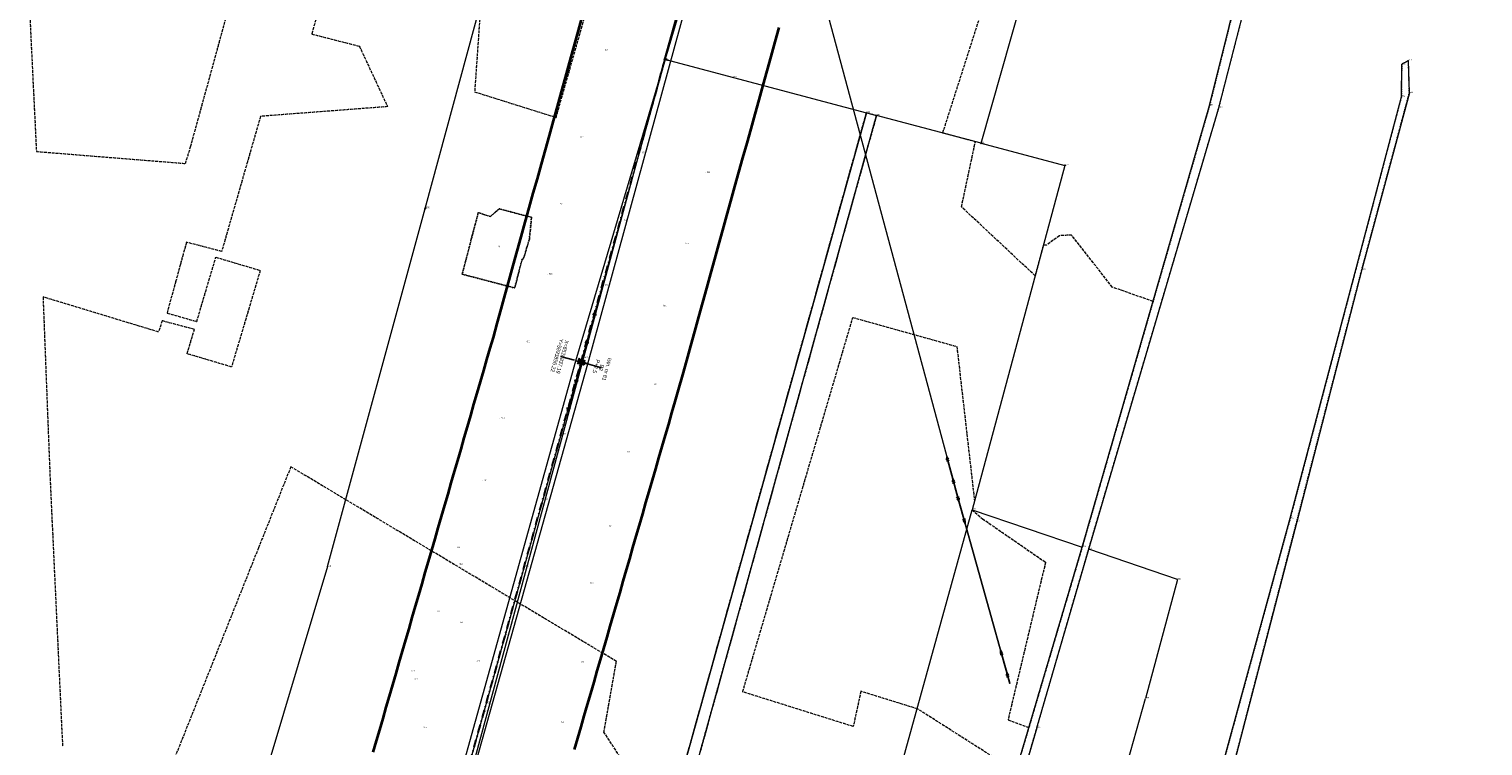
# Model space of a CAD drawing. Header units: metres. Extents: x 6524698 to 6533081, y 5883213 to 5896811.
# Tile 115 of 167: x 6526550 to 6527306, y 5893656 to 5894030. Entities that reach past the tile are written whole.
import ezdxf
from ezdxf.enums import TextEntityAlignment as Align

# ---------------------------------------------------------------- set-up
doc = ezdxf.new("R2010")
doc.units = ezdxf.units.M
doc.header["$MEASUREMENT"] = 0
for name, pattern in [('DASHDOT', [4, 2, -0.9, 0.2, -0.9]), ('mapa zasadnicza$0$219-500', [0]), ('mapa zasadnicza$0$egkk-500', [2, 1.5, -0.5]), ('mapa zasadnicza$0$egug-500', [1, 0.5, -0.5]), ('mapa zasadnicza$0$suep_sn_500', [0]), ('mapa zasadnicza$0$suep_wn_500', [0]), ('mapa zasadnicza$0$supp_500', [1, 0.5, -0.5])]:
    doc.linetypes.add(name, pattern=pattern)
doc.layers.get('0').update_dxf_attribs({"lineweight": 0})
doc.layers.add('@pomocnicza', color=3, linetype='Continuous', plot=False)
for name, color, linetype, lineweight in [('@Proj. słupy - blok', 1, 'Continuous', 15), ('@Proj. słupy - XY', 1, 'Continuous', 0), ('_trasa_kat_zalomu', 7, 'Continuous', 18), ('_trasa_os', 1, 'DASHDOT', 30), ('Sections span lengths and Marker Balls Plan', 7, 'Continuous', 0)]:
    doc.layers.add(name, color=color, linetype=linetype, lineweight=lineweight)
for name, color, linetype in [('@Proj. słupy - seria', 1, 'Continuous'), ('@Proj. słupy - wys.', 1, 'Continuous'), ('mapa zasadnicza$0$000 Inne (niezydentyfikowane)', 7, 'Continuous'), ('mapa zasadnicza$0$202-punkt graniczny', 7, 'Continuous'), ('mapa zasadnicza$0$202-punkt graniczny-Atr103', 7, 'Continuous'), ('mapa zasadnicza$0$203-punkt graniczny', 7, 'Continuous'), ('mapa zasadnicza$0$203-punkt graniczny-Atr104', 7, 'Continuous'), ('mapa zasadnicza$0$210-oznaczenie konturu użytku gruntowego', 7, 'Continuous'), ('mapa zasadnicza$0$217-kontur klasyfikacyjny', 7, 'Continuous'), ('mapa zasadnicza$0$218-kontur użytku gruntowego', 7, 'Continuous'), ('mapa zasadnicza$0$219-działka ewidencyjna', 7, 'Continuous'), ('mapa zasadnicza$0$pikieta naturalna', 7, 'Continuous'), ('mapa zasadnicza$0$pikieta naturalna-Atr2', 7, 'Continuous'), ('mapa zasadnicza$0$przewód elektroenergetyczny wysokiego napięcia', 7, 'Continuous'), ('mapa zasadnicza$0$przewód elektroenergetyczny średniego napięcia', 7, 'Continuous'), ('mapa zasadnicza$0$słup przewodów napowietrznych', 7, 'Continuous')]:
    doc.layers.add(name, color=color, linetype=linetype)
doc.styles.add('mapa zasadnicza$0$STANDARD', font='Working1250', dxfattribs={"width": 0.75})
doc.styles.add('Opis', font='ARIALN.TTF')
doc.styles.add('Opis_slupy', font='ARIALN.TTF')
doc.dimstyles.new('Kat zalomu', dxfattribs={"dimtxt": 2.5, "dimasz": 5, "dimexe": 1.25, "dimexo": 0.625, "dimtad": 0, "dimtxsty": 'Opis_slupy', "dimcen": 2.5, "dimse1": 1, "dimse2": 1, "dimadec": 0, "dimazin": 0, "dimtfac": 1, "dimtmove": 0, "dimatfit": 3, "dimfxl": 1, "dimarcsym": 1})

# ---------------------------------------------------------------- blocks, each defined once
blk = doc.blocks.new('mapa zasadnicza$0$203')
at = {"linetype": 'Continuous', "lineweight": 0}
h = blk.add_hatch(color=0, dxfattribs=at)
edge = h.paths.add_edge_path()
edge.add_arc((0, 0), 0.045, 0, 360)
blk = doc.blocks.new('mapa zasadnicza$0$202')
at = {"color": 0, "linetype": 'Continuous', "lineweight": 0}
blk.add_circle((0, 0), 0.25, dxfattribs=at)
blk = doc.blocks.new('mapa zasadnicza$0$PW01')
at = {"linetype": 'Continuous', "lineweight": 13}
h = blk.add_hatch(color=0, dxfattribs=at)
edge = h.paths.add_edge_path()
edge.add_arc((0, 0), 0.045, 0, 360)
blk = doc.blocks.new('mapa zasadnicza$0$SUEP3')
at = {"color": 0, "linetype": 'Continuous'}
for p, q in [((0, 0), (12.003, 0)), ((12.003, 0), (10.003, 0.75)), ((10.003, 0.75), (11.003, 0)), ((12.003, 0), (10.003, -0.75)), ((11.003, 0), (10.003, -0.75)), ((12.003, 0), (27.003, 0)), ((27.003, 0), (25.003, 0.75)), ((25.003, 0.75), (26.003, 0)), ((27.003, 0), (25.003, -0.75)), ((26.003, 0), (25.003, -0.75))]:
    blk.add_line(p, q, dxfattribs=at)
blk = doc.blocks.new('mapa zasadnicza$0$SUEP2')
at = {"color": 0, "linetype": 'Continuous'}
for p, q in [((0, 0), (6.027, 0)), ((5.027, 0), (3.527, 0.5)), ((5.027, 0), (3.527, -0.5)), ((6.027, 0), (4.527, 0.5)), ((6.027, 0), (4.527, -0.5)), ((6.027, 0), (18.027, 0)), ((17.027, 0), (15.527, 0.5)), ((17.027, 0), (15.527, -0.5)), ((18.027, 0), (16.527, 0.5)), ((18.027, 0), (16.527, -0.5))]:
    blk.add_line(p, q, dxfattribs=at)
blk = doc.blocks.new('mapa zasadnicza$0$SM05')
at = {"color": 0, "linetype": 'Continuous', "lineweight": 13}
blk.add_circle((0, 0), 0.25, dxfattribs=at)
blk = doc.blocks.new('*U2362')
at = {"layer": '@Proj. słupy - blok', "color": 0}
for points in [[(0, 0), (-2.7, 0.75)], [(-0.71, -0.4), (-2.7, 0.75), (-0.4, 0.71)]]:
    blk.add_lwpolyline(points, dxfattribs=at)
blk.add_lwpolyline([(0.4, -0.71), (0.71, 0.4), (-0.4, 0.71), (-0.71, -0.4)], close=True, dxfattribs=at)
for centre, radius in [((-2.7, 0.75), 0.05), ((-1.22, 1.47), 0.15), ((-1.8, -0.64), 0.15)]:
    blk.add_circle(centre, radius, dxfattribs=at)
at = {"layer": '@Proj. słupy - seria', "color": 0, "insert": (10.6, -2.94), "char_height": 2, "attachment_point": 5, "rotation": 254.48998, "style": 'Opis', "bg_fill": 3, "box_fill_scale": 2.5, "bg_fill_color": 256, "bg_fill_transparency": 0}
blk.add_mtext_dynamic_manual_height_columns('B2', width=7, gutter_width=12.5, heights=[2.21], dxfattribs=at)
at = {"layer": '@Proj. słupy - XY', "color": 0, "linetype": 'Continuous', "insert": (-11.08, 3.08), "char_height": 2.5, "attachment_point": 5, "rotation": 254.48998, "style": 'Opis', "bg_fill": 3, "box_fill_scale": 1, "bg_fill_color": 256, "bg_fill_transparency": 0}
blk.add_mtext_dynamic_manual_height_columns('\\P', width=19.7098, gutter_width=5.34, heights=[5.63], dxfattribs=at)
at = {"layer": '@pomocnicza'}
for p, q in [((-10.6, 2.94), (-3.37, 0.94)), ((10.6, -2.94), (3.37, -0.94))]:
    blk.add_line(p, q, dxfattribs=at)
at = {"layer": '@Proj. słupy - blok', "color": 0}
blk.add_lwpolyline([(1.8, 0.64), (-1.22, 1.47), (-1.8, -0.64), (1.22, -1.47)], close=True, dxfattribs=at)
for points in [[(1.22, -1.47), (-1.22, 1.47), (-1.8, -0.64), (1.8, 0.64)], [(2.7, -0.75), (0.4, -0.71), (0.71, 0.4), (2.7, -0.75)], [(3.47, -0.96), (0.71, 0.4), (0.4, -0.71), (3.47, -0.96)], [(0, 0), (2.7, -0.75), (3.47, -0.96)]]:
    blk.add_lwpolyline(points, dxfattribs=at)
for centre, radius in [((1.8, 0.64), 0.15), ((1.22, -1.47), 0.15), ((2.7, -0.75), 0.05), ((3.47, -0.96), 0.05)]:
    blk.add_circle(centre, radius, dxfattribs=at)
at = {"layer": '@Proj. słupy - seria', "color": 0, "style": 'Opis'}
blk.add_attdef('STAN', text='', height=2, rotation=254.48998, dxfattribs=at).set_placement((13.49, -3.74), align=Align.MIDDLE_CENTER)
at = {"layer": '@Proj. słupy - wys.', "color": 0, "insert": (7.9, -2.19), "char_height": 2, "attachment_point": 5, "rotation": 254.48998, "style": 'Opis'}
blk.add_mtext_dynamic_manual_height_columns('P+2.5', width=5.2482, gutter_width=12.5, heights=[-2.04], dxfattribs=at)
at = {"layer": '@Proj. słupy - XY', "color": 0, "linetype": 'Continuous', "style": 'Opis'}
for tag, p in [('Y', (-12.53, 3.48)), ('X', (-9.64, 2.67))]:
    blk.add_attdef(tag, text='', height=2, rotation=254.48998, dxfattribs=at).set_placement(p, align=Align.MIDDLE_CENTER)
blk = doc.blocks.new('*D2412')
at = {"layer": '_trasa_kat_zalomu', "color": 0, "lineweight": -2}
for start, end in [(5.69014, 60.94182), (291.79158, 346.94481)]:
    blk.add_arc((6526773.05, 5893625), 21.19, start, end, dxfattribs=at)
at = {"layer": '_trasa_kat_zalomu', "color": 0}
for points in [[(6526783.65, 5893644.29), (6526783.02, 5893642.75), (6526778.71, 5893645.42)], [(6526780.69, 5893606.14), (6526781.13, 5893604.53), (6526776.08, 5893604.04)]]:
    blk.add_solid(points, dxfattribs=at)
at = {"layer": 'Defpoints', "color": 0}
for p in [(6526837.19, 5893856.22), (6526792.63, 5893633.08), (6526773.05, 5893625), (6526773.05, 5893625), (6526808.54, 5893379.81)]:
    blk.add_point(p, dxfattribs=at)
at = {"layer": '_trasa_kat_zalomu', "color": 0, "insert": (6526794.19, 5893623.66), "char_height": 2.5, "attachment_point": 5, "rotation": 270, "style": 'Opis_slupy'}
blk.add_mtext('156%%d', dxfattribs=at)

msp = doc.modelspace()

# ---------------------------------------------------------------- linework, layer by layer
at = {"layer": '_trasa_os', "linetype": 'DASHDOT', "ltscale": 2}
msp.add_lwpolyline([(6528589.986, 5891744.689), (6528580.198, 5892007.978), (6528365.87, 5892211.536), (6528143.159, 5892378.558), (6527920.541, 5892545.59), (6527693.967, 5892715.374), (6527530.815, 5892837.971), (6527304.639, 5893007.458), (6527095.026, 5893164.924), (6526808.543, 5893379.811), (6526773.046, 5893625.004), (6526837.186, 5893856.22), (6526918.697, 5894149.866), (6527004.557, 5894459.054), (6526829.193, 5894634.492), (6526625.033, 5894855.653), (6526658.914, 5895086.074), (6526701.409, 5895318.796), (6526680.866, 5895666.414), (6526660.166, 5896015.549), (6526639.565, 5896364.931), (6526621.438, 5896669.322), (6526632.668, 5896724.885)], dxfattribs=at)
at = {"layer": 'mapa zasadnicza$0$000 Inne (niezydentyfikowane)', "color": 7, "linetype": 'Continuous', "lineweight": 35, "flags": 128}
for points in [[(6526729.11, 5893653.258), (6526730.8, 5893659.097), (6526732.49, 5893664.936), (6526734.18, 5893670.775), (6526735.871, 5893676.614), (6526737.561, 5893682.453), (6526739.251, 5893688.292), (6526740.941, 5893694.131), (6526742.632, 5893699.97), (6526744.322, 5893705.81), (6526746.012, 5893711.649), (6526747.702, 5893717.488), (6526749.393, 5893723.327), (6526751.083, 5893729.166), (6526752.773, 5893735.005), (6526754.463, 5893740.844), (6526756.153, 5893746.683), (6526757.844, 5893752.522), (6526759.534, 5893758.361), (6526761.224, 5893764.2), (6526762.914, 5893770.039), (6526764.605, 5893775.878), (6526766.295, 5893781.717), (6526767.985, 5893787.556), (6526769.675, 5893793.396), (6526771.365, 5893799.235), (6526773.056, 5893805.074), (6526774.746, 5893810.913), (6526776.436, 5893816.752), (6526778.126, 5893822.591), (6526779.817, 5893828.43), (6526781.507, 5893834.269), (6526783.197, 5893840.108), (6526784.887, 5893845.947), (6526786.578, 5893851.786), (6526788.268, 5893857.625), (6526789.958, 5893863.464), (6526791.568, 5893869.028), (6526793.579, 5893876.285), (6526795.667, 5893883.819), (6526797.754, 5893891.354), (6526799.842, 5893898.888), (6526801.929, 5893906.422), (6526804.016, 5893913.956), (6526806.104, 5893921.49), (6526808.191, 5893929.024), (6526810.279, 5893936.559), (6526812.366, 5893944.093), (6526814.454, 5893951.627), (6526816.541, 5893959.161), (6526818.629, 5893966.695), (6526820.716, 5893974.229), (6526822.804, 5893981.764), (6526824.891, 5893989.298), (6526826.978, 5893996.832), (6526829.066, 5894004.366), (6526831.153, 5894011.9), (6526833.241, 5894019.434), (6526835.328, 5894026.969), (6526837.416, 5894034.503)], [(6526940.048, 5894030.405), (6526937.96, 5894022.871), (6526935.873, 5894015.336), (6526933.785, 5894007.802), (6526931.698, 5894000.268), (6526929.61, 5893992.734), (6526927.523, 5893985.2), (6526925.435, 5893977.665), (6526923.348, 5893970.131), (6526921.26, 5893962.597), (6526919.173, 5893955.063), (6526917.086, 5893947.529), (6526914.998, 5893939.995), (6526912.911, 5893932.46), (6526910.823, 5893924.926), (6526908.736, 5893917.392), (6526906.648, 5893909.858), (6526904.561, 5893902.324), (6526902.473, 5893894.79), (6526900.386, 5893887.255), (6526898.298, 5893879.721), (6526896.211, 5893872.187), (6526894.124, 5893864.653), (6526892.036, 5893857.119), (6526889.949, 5893849.585), (6526887.785, 5893841.774), (6526886.015, 5893835.659), (6526884.324, 5893829.82), (6526882.634, 5893823.981), (6526880.944, 5893818.142), (6526879.254, 5893812.303), (6526877.563, 5893806.464), (6526875.873, 5893800.625), (6526874.183, 5893794.785), (6526872.493, 5893788.946), (6526870.802, 5893783.107), (6526869.112, 5893777.268), (6526867.422, 5893771.429), (6526865.732, 5893765.59), (6526864.042, 5893759.751), (6526862.351, 5893753.912), (6526860.661, 5893748.073), (6526858.971, 5893742.234), (6526857.281, 5893736.395), (6526855.59, 5893730.556), (6526853.9, 5893724.717), (6526852.21, 5893718.878), (6526850.52, 5893713.039), (6526848.83, 5893707.199), (6526847.139, 5893701.36), (6526845.449, 5893695.521), (6526843.759, 5893689.682), (6526842.069, 5893683.843), (6526840.378, 5893678.004), (6526838.688, 5893672.165), (6526836.998, 5893666.326), (6526835.308, 5893660.487), (6526833.617, 5893654.648)]]:
    msp.add_lwpolyline(points, dxfattribs=at)
at = {"layer": 'mapa zasadnicza$0$217-kontur klasyfikacyjny', "color": 92, "linetype": 'mapa zasadnicza$0$egkk-500', "lineweight": 18, "flags": 128}
for points in [[(6526824.22, 5893983.58), (6526856.29, 5894096.25)], [(6526634.09, 5893968.29), (6526658.16, 5894055.85)], [(6526550.07, 5894044.23), (6526553.88, 5893965.84)], [(6526701.83, 5894044.02), (6526697.12, 5894026.96)], [(6527025.32, 5893975.42), (6527048.8, 5894048.72)], [(6526785.05, 5894042.85), (6526781.83, 5893996.88)], [(6526697.12, 5894026.96), (6526721.86, 5894020.65)], [(6526721.86, 5894020.65), (6526736.56, 5893989.17)], [(6526781.83, 5893996.88), (6526824.22, 5893983.58)], [(6526670.46, 5893984.13), (6526663.66, 5893960.49)], [(6526736.56, 5893989.17), (6526670.46, 5893984.13)], [(6526884.56, 5893623.86), (6526985.61, 5893985.95)], [(6526990.88, 5893984.56), (6526889.03, 5893616.81)], [(6526985.61, 5893985.95), (6526990.88, 5893984.56)], [(6526631.43, 5893959.6), (6526634.09, 5893968.29)], [(6527042.29, 5893970.92), (6527025.32, 5893975.42)], [(6527035.11, 5893937.01), (6527042.29, 5893970.92)], [(6526553.88, 5893965.84), (6526631.43, 5893959.6)], [(6526663.66, 5893960.49), (6526650.25, 5893913.81)], [(6526775.35, 5893901.96), (6526783.75, 5893934.01)], [(6526783.75, 5893934.01), (6526790.02, 5893931.97)], [(6526790.02, 5893931.97), (6526792.43, 5893934.12)], [(6526792.43, 5893934.12), (6526794.6, 5893936.04)], [(6526794.6, 5893936.04), (6526811.39, 5893931.57)], [(6526811.39, 5893931.57), (6526810.3, 5893920.19)], [(6527073.4, 5893901.13), (6527035.11, 5893937.01)], [(6526631.93, 5893918.6), (6526630.27, 5893912.54)], [(6526650.25, 5893913.81), (6526631.93, 5893918.6)], [(6526810.3, 5893920.19), (6526808.32, 5893913.6)], [(6527077.69, 5893917.1), (6527073.4, 5893901.13)], [(6527079.39, 5893917.14), (6527077.69, 5893917.1)], [(6527086.01, 5893921.99), (6527079.39, 5893917.14)], [(6527092.32, 5893922.35), (6527086.01, 5893921.99)], [(6527113.55, 5893895.25), (6527092.32, 5893922.35)], [(6526630.27, 5893912.54), (6526628.79, 5893907.16)], [(6526637.29, 5893877.37), (6526647.23, 5893910.81)], [(6526647.23, 5893910.81), (6526670.32, 5893903.94)], [(6526806.45, 5893909.32), (6526802.64, 5893894.81)], [(6526807.46, 5893910.76), (6526806.45, 5893909.32)], [(6526808.32, 5893913.6), (6526807.46, 5893910.76)], [(6526628.79, 5893907.16), (6526626.4, 5893898.46)], [(6526670.32, 5893903.94), (6526655.38, 5893853.7)], [(6526789.89, 5893898.15), (6526775.35, 5893901.96)], [(6526626.4, 5893898.46), (6526621.82, 5893881.76)], [(6526794.63, 5893896.91), (6526789.89, 5893898.15)], [(6526802.64, 5893894.81), (6526794.63, 5893896.91)], [(6527134.74, 5893887.79), (6527113.55, 5893895.25)], [(6526617.36, 5893871.92), (6526557.32, 5893890.15)], [(6526557.32, 5893890.15), (6526560.97, 5893795.87)], [(6527097.88, 5893759.97), (6527134.74, 5893887.79)], [(6526619.33, 5893877.72), (6526617.36, 5893871.92)], [(6526620.61, 5893877.33), (6526619.33, 5893877.72)], [(6526636.07, 5893873.26), (6526620.61, 5893877.33)], [(6526621.82, 5893881.76), (6526637.29, 5893877.37)], [(6526921.27, 5893684.61), (6526978.57, 5893879.46)], [(6526978.57, 5893879.46), (6527032.67, 5893864.35)], [(6526632.29, 5893860.57), (6526636.07, 5893873.26)], [(6527032.67, 5893864.35), (6527041.86, 5893783.86)], [(6526655.38, 5893853.7), (6526632.29, 5893860.57)], [(6526686.23, 5893801.74), (6526669.41, 5893759.58)], [(6526714.95, 5893784.55), (6526686.23, 5893801.74)], [(6526560.97, 5893795.87), (6526567.49, 5893655.94)], [(6526804.02, 5893731.31), (6526714.95, 5893784.55)], [(6527041.16, 5893781.25), (6527040.64, 5893779.34)], [(6527040.64, 5893779.34), (6527046.04, 5893774.67)], [(6527041.86, 5893783.86), (6527041.16, 5893781.25)], [(6527046.04, 5893774.67), (6527078.82, 5893752.06)], [(6526669.41, 5893759.58), (6526618.32, 5893631.49)], [(6527070.13, 5893666.02), (6527097.88, 5893759.97)], [(6527078.82, 5893752.06), (6527059.29, 5893670.06)], [(6526855.6, 5893700.47), (6526804.02, 5893731.31)], [(6526849.13, 5893663.63), (6526855.6, 5893700.47)], [(6526978.77, 5893666.58), (6526921.27, 5893684.61)], [(6526982.76, 5893684.9), (6526978.77, 5893666.58)], [(6527012.31, 5893675.72), (6526982.76, 5893684.9)], [(6527063.37, 5893643.16), (6527012.31, 5893675.72)], [(6527059.29, 5893670.06), (6527070.13, 5893666.02)], [(6526869.36, 5893632.37), (6526849.13, 5893663.63)]]:
    msp.add_lwpolyline(points, dxfattribs=at)
at = {"layer": 'mapa zasadnicza$0$218-kontur użytku gruntowego', "color": 3, "linetype": 'mapa zasadnicza$0$egug-500', "lineweight": 18, "flags": 128}
for points in [[(6527206.54, 5894160.38), (6527168.18, 5894006.02)], [(6526824.22, 5893983.58), (6526856.29, 5894096.25)], [(6527168.96, 5893988.59), (6527188.44, 5894064.38)], [(6526634.09, 5893968.29), (6526658.16, 5894055.85)], [(6526550.07, 5894044.23), (6526553.88, 5893965.84)], [(6526701.83, 5894044.02), (6526697.12, 5894026.96)], [(6527025.32, 5893975.42), (6527048.8, 5894048.72)], [(6526785.05, 5894042.85), (6526781.83, 5893996.88)], [(6526697.12, 5894026.96), (6526721.86, 5894020.65)], [(6526721.86, 5894020.65), (6526736.56, 5893989.17)], [(6527168.18, 5894006.02), (6527164.14, 5893989.75)], [(6527264.1, 5894011.21), (6527263.89, 5893994.27)], [(6527267.58, 5894013.24), (6527264.1, 5894011.21)], [(6527268.05, 5893996.29), (6527267.58, 5894013.24)], [(6526781.83, 5893996.88), (6526824.22, 5893983.58)], [(6527263.89, 5893994.27), (6527206.07, 5893774.95)], [(6527243.32, 5893904.35), (6527268.05, 5893996.29)], [(6526670.46, 5893984.13), (6526663.66, 5893960.49)], [(6526736.56, 5893989.17), (6526670.46, 5893984.13)], [(6526985.61, 5893985.95), (6526884.56, 5893623.86)], [(6526889.03, 5893616.81), (6526990.88, 5893984.56)], [(6526990.88, 5893984.56), (6526985.61, 5893985.95)], [(6527138.99, 5893886.95), (6527168.96, 5893988.59)], [(6527164.14, 5893989.75), (6527154.56, 5893956.53)], [(6526631.43, 5893959.6), (6526634.09, 5893968.29)], [(6527042.29, 5893970.92), (6527025.32, 5893975.42)], [(6527035.11, 5893937.01), (6527042.29, 5893970.92)], [(6526553.88, 5893965.84), (6526631.43, 5893959.6)], [(6526663.66, 5893960.49), (6526650.25, 5893913.81)], [(6527154.56, 5893956.53), (6527147.81, 5893933.13)], [(6526783.75, 5893934.01), (6526775.35, 5893901.96)], [(6526790.02, 5893931.97), (6526783.75, 5893934.01)], [(6526792.43, 5893934.12), (6526790.02, 5893931.97)], [(6526794.6, 5893936.04), (6526792.43, 5893934.12)], [(6526811.39, 5893931.57), (6526794.6, 5893936.04)], [(6526810.3, 5893920.19), (6526811.39, 5893931.57)], [(6527073.4, 5893901.13), (6527035.11, 5893937.01)], [(6527147.81, 5893933.13), (6527134.74, 5893887.79)], [(6526631.93, 5893918.6), (6526630.27, 5893912.54)], [(6526650.25, 5893913.81), (6526631.93, 5893918.6)], [(6526808.32, 5893913.6), (6526810.3, 5893920.19)], [(6527077.69, 5893917.1), (6527073.4, 5893901.13)], [(6527079.39, 5893917.14), (6527077.69, 5893917.1)], [(6527086.01, 5893921.99), (6527079.39, 5893917.14)], [(6527092.32, 5893922.35), (6527086.01, 5893921.99)], [(6527113.55, 5893895.25), (6527092.32, 5893922.35)], [(6526630.27, 5893912.54), (6526628.79, 5893907.16)], [(6526637.29, 5893877.37), (6526647.23, 5893910.81)], [(6526647.23, 5893910.81), (6526670.32, 5893903.94)], [(6526802.64, 5893894.81), (6526806.45, 5893909.32)], [(6526806.45, 5893909.32), (6526807.46, 5893910.76)], [(6526807.46, 5893910.76), (6526808.32, 5893913.6)], [(6526628.79, 5893907.16), (6526626.4, 5893898.46)], [(6526670.32, 5893903.94), (6526655.38, 5893853.7)], [(6526775.35, 5893901.96), (6526789.89, 5893898.15)], [(6527209.46, 5893773.18), (6527243.32, 5893904.35)], [(6526626.4, 5893898.46), (6526621.82, 5893881.76)], [(6526789.89, 5893898.15), (6526794.63, 5893896.91)], [(6526794.63, 5893896.91), (6526802.64, 5893894.81)], [(6527134.74, 5893887.79), (6527113.55, 5893895.25)], [(6526617.36, 5893871.92), (6526557.32, 5893890.15)], [(6526557.32, 5893890.15), (6526560.97, 5893795.87)], [(6527134.74, 5893887.79), (6527097.88, 5893759.97)], [(6527101.25, 5893758.96), (6527138.99, 5893886.95)], [(6526619.33, 5893877.72), (6526617.36, 5893871.92)], [(6526620.61, 5893877.33), (6526619.33, 5893877.72)], [(6526636.07, 5893873.26), (6526620.61, 5893877.33)], [(6526621.82, 5893881.76), (6526637.29, 5893877.37)], [(6526921.27, 5893684.61), (6526978.57, 5893879.46)], [(6526978.57, 5893879.46), (6527032.67, 5893864.35)], [(6526632.29, 5893860.57), (6526636.07, 5893873.26)], [(6527032.67, 5893864.35), (6527041.86, 5893783.86)], [(6526655.38, 5893853.7), (6526632.29, 5893860.57)], [(6526686.23, 5893801.74), (6526669.41, 5893759.58)], [(6526714.95, 5893784.55), (6526686.23, 5893801.74)], [(6526560.97, 5893795.87), (6526567.49, 5893655.94)], [(6526804.02, 5893731.31), (6526714.95, 5893784.55)], [(6527041.16, 5893781.25), (6527040.64, 5893779.34)], [(6527040.64, 5893779.34), (6527046.04, 5893774.67)], [(6527041.86, 5893783.86), (6527041.16, 5893781.25)], [(6527046.04, 5893774.67), (6527078.82, 5893752.06)], [(6527206.07, 5893774.95), (6527178.69, 5893674.91)], [(6527190.09, 5893698.37), (6527209.46, 5893773.18)], [(6526669.41, 5893759.58), (6526618.32, 5893631.49)], [(6527097.88, 5893759.97), (6527070.13, 5893666.02)], [(6527099.29, 5893752.2), (6527101.25, 5893758.96)], [(6527078.82, 5893752.06), (6527059.29, 5893670.06)], [(6527077.31, 5893676.26), (6527099.29, 5893752.2)], [(6526855.6, 5893700.47), (6526804.02, 5893731.31)], [(6526849.13, 5893663.63), (6526855.6, 5893700.47)], [(6527171.46, 5893626.42), (6527190.09, 5893698.37)], [(6526978.77, 5893666.58), (6526921.27, 5893684.61)], [(6526982.76, 5893684.9), (6526978.77, 5893666.58)], [(6527012.31, 5893675.72), (6526982.76, 5893684.9)], [(6527063.37, 5893643.16), (6527012.31, 5893675.72)], [(6527074.3, 5893665.86), (6527077.31, 5893676.26)], [(6527178.69, 5893674.91), (6527164.95, 5893624.71)], [(6527059.29, 5893670.06), (6527070.13, 5893666.02)], [(6527070.13, 5893666.02), (6527063.37, 5893643.16)], [(6527066.67, 5893639.81), (6527074.3, 5893665.86)], [(6526869.36, 5893632.37), (6526849.13, 5893663.63)]]:
    msp.add_lwpolyline(points, dxfattribs=at)
at = {"layer": 'mapa zasadnicza$0$219-działka ewidencyjna', "color": 7, "linetype": 'mapa zasadnicza$0$219-500', "lineweight": 18, "flags": 128}
for points in [[(6527164.14, 5893989.75), (6527215.25, 5894195.43)], [(6527168.96, 5893988.59), (6527221.7, 5894193.8)], [(6526880.63, 5894013.81), (6526919.33, 5894152.24)], [(6527045.35, 5893970.11), (6527066.44, 5894044.77)], [(6526756.09, 5893936.1), (6526785.05, 5894042.85)], [(6526880.63, 5894013.81), (6526732.89, 5893469.02)], [(6526880.63, 5894013.81), (6526985.61, 5893985.95)], [(6527263.89, 5893994.27), (6527264.1, 5894011.21)], [(6527264.1, 5894011.21), (6527267.58, 5894013.24)], [(6527268.05, 5893996.29), (6527267.58, 5894013.24)], [(6527206.07, 5893774.95), (6527263.89, 5893994.27)], [(6527268.05, 5893996.29), (6527243.32, 5893904.35)], [(6526752.74, 5893124.73), (6526990.88, 5893984.56)], [(6526985.61, 5893985.95), (6526818.72, 5893387.9)], [(6526985.61, 5893985.95), (6526990.88, 5893984.56)], [(6527045.35, 5893970.11), (6526990.88, 5893984.56)], [(6527097.88, 5893759.97), (6527164.14, 5893989.75)], [(6527101.25, 5893758.96), (6527168.96, 5893988.59)], [(6527045.35, 5893970.11), (6527088.84, 5893958.57)], [(6527088.84, 5893958.57), (6527040.64, 5893779.34)], [(6526705.38, 5893749.82), (6526756.09, 5893936.1)], [(6527243.32, 5893904.35), (6527209.46, 5893773.18)], [(6526736.34, 5892679.42), (6527040.64, 5893779.34)], [(6527040.64, 5893779.34), (6527097.88, 5893759.97)], [(6527164.95, 5893624.71), (6527206.07, 5893774.95)], [(6527209.46, 5893773.18), (6527171.46, 5893626.42)], [(6527006.15, 5893449.37), (6527097.88, 5893759.97)], [(6527074.3, 5893665.86), (6527101.25, 5893758.96)], [(6527147.42, 5893743.05), (6527101.25, 5893758.96)], [(6526705.38, 5893749.82), (6526652.39, 5893573.14)], [(6527147.42, 5893743.05), (6527130.89, 5893681.16)], [(6527121.41, 5893647.88), (6527130.89, 5893681.16)], [(6527074.3, 5893665.86), (6527032.15, 5893521.94)]]:
    msp.add_lwpolyline(points, dxfattribs=at)
at = {"layer": 'mapa zasadnicza$0$przewód elektroenergetyczny wysokiego napięcia', "color": 1, "linetype": 'mapa zasadnicza$0$suep_wn_500', "lineweight": 18, "flags": 128}
for points in [[(6526837.44, 5893856.5), (6526918.71, 5894149.85)], [(6526773.17, 5893625.05), (6526837.44, 5893856.5)]]:
    msp.add_lwpolyline(points, dxfattribs=at)
at = {"layer": 'mapa zasadnicza$0$przewód elektroenergetyczny średniego napięcia', "color": 1, "linetype": 'mapa zasadnicza$0$suep_sn_500', "lineweight": 18, "flags": 128}
for points in [[(6526946.99, 5894106.08), (6527032.1, 5893789.6)], [(6527032.1, 5893789.6), (6527060.23, 5893688.88)], [(6527060.23, 5893688.88), (6527032.1, 5893789.6)]]:
    msp.add_lwpolyline(points, dxfattribs=at)
at = {"layer": 'mapa zasadnicza$0$słup przewodów napowietrznych', "color": 7, "linetype": 'mapa zasadnicza$0$supp_500', "lineweight": 18, "flags": 128}
for points in [[(6526835.82, 5893855.83), (6526836.2, 5893857.95), (6526839.06, 5893856.91), (6526838.61, 5893855.04)], [(6526835.82, 5893855.83), (6526839.06, 5893856.91)], [(6526835.82, 5893855.83), (6526838.61, 5893855.04)], [(6526836.2, 5893857.95), (6526838.61, 5893855.04)]]:
    msp.add_lwpolyline(points, dxfattribs=at)

# ---------------------------------------------------------------- block references
at = {"layer": 'mapa zasadnicza$0$202-punkt graniczny', "color": 7, "linetype": 'Continuous', "lineweight": 18}
for p in [(6526880.63, 5894013.81), (6527045.35, 5893970.11), (6527088.84, 5893958.57), (6526756.09, 5893936.1)]:
    msp.add_blockref('mapa zasadnicza$0$202', p, dxfattribs=at)
at = {"layer": 'mapa zasadnicza$0$203-punkt graniczny', "color": 7, "linetype": 'Continuous', "lineweight": 18}
for p in [(6527264.1, 5894011.21), (6527267.58, 5894013.24), (6527263.89, 5893994.27), (6527268.05, 5893996.29), (6526985.61, 5893985.95), (6526990.88, 5893984.56), (6527164.14, 5893989.75), (6527168.96, 5893988.59), (6527243.32, 5893904.35), (6527040.64, 5893779.34), (6527206.07, 5893774.95), (6527209.46, 5893773.18), (6527097.88, 5893759.97), (6527101.25, 5893758.96), (6526705.38, 5893749.82), (6527147.42, 5893743.05), (6527130.89, 5893681.16), (6527074.3, 5893665.86)]:
    msp.add_blockref('mapa zasadnicza$0$203', p, dxfattribs=at)
at = {"layer": 'mapa zasadnicza$0$pikieta naturalna', "color": 7, "linetype": 'Continuous', "lineweight": 13}
for p, rotation in [((6526848.39, 5894018.27), 0.021), ((6526880.58, 5894012.82), 359.879), ((6526915.47, 5894003.57), 0.064), ((6526835.92, 5893973.04), 0.084), ((6526868.34, 5893964.98), 0.003), ((6526901.92, 5893954.69), 0.011), ((6526825.56, 5893938.24), 359.734), ((6526858.6, 5893930.01), 0.029), ((6526890.8, 5893917.71), 359.943), ((6526819.59, 5893901.62), 359.921), ((6526849, 5893896.13), 0.036), ((6526879.29, 5893885.33), 359.936), ((6526808.01, 5893866.69), 0.084), ((6526838.33, 5893858.27), 359.8480000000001), ((6526874.16, 5893844.51), 0.029), ((6526794.96, 5893826.87), 0.099), ((6526826.81, 5893818.71), 0.078), ((6526860.37, 5893809.29), 0.099), ((6526785.93, 5893794.44), 0.107), ((6526817.2, 5893784.72), 0.026), ((6526850.6, 5893770.6), 0.099), ((6526771.78, 5893759.41), 0.002), ((6526772.95, 5893750.98), 0.023), ((6526807.43, 5893749.7), 0.001), ((6526841.12, 5893740.9), 0.056), ((6526761.54, 5893726.22), 359.973), ((6526773.56, 5893720.53), 0.095), ((6526797.67, 5893713.82), 0.05), ((6526782.01, 5893700.34), 180.1079999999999), ((6526836.11, 5893699.97), 179.9409999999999), ((6526748.38, 5893695.22), 180.058), ((6526749.91, 5893690.52), 179.793), ((6526786.26, 5893674.14), 180.0409999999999), ((6526787.93, 5893678.72), 179.803), ((6526754.78, 5893665.81), 179.735), ((6526825.85, 5893668.61), 180.0249999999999)]:
    msp.add_blockref('mapa zasadnicza$0$PW01', p, dxfattribs=dict(at, rotation=rotation))
at = {"layer": 'mapa zasadnicza$0$przewód elektroenergetyczny wysokiego napięcia', "color": 1, "linetype": 'Continuous', "lineweight": 18}
for rotation in [74.51499999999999, 254.481]:
    msp.add_blockref('mapa zasadnicza$0$SUEP3', (6526837.44, 5893856.5), dxfattribs=dict(at, rotation=rotation))
at = {"layer": 'mapa zasadnicza$0$przewód elektroenergetyczny średniego napięcia', "color": 1, "linetype": 'Continuous', "lineweight": 18}
for p, rotation in [((6527032.1, 5893789.6), 105.052), ((6527032.1, 5893789.6), 285.604), ((6527060.23, 5893688.88), 105.604)]:
    msp.add_blockref('mapa zasadnicza$0$SUEP2', p, dxfattribs=dict(at, rotation=rotation))
at = {"layer": 'mapa zasadnicza$0$słup przewodów napowietrznych', "color": 7, "linetype": 'Continuous', "lineweight": 18}
for p in [(6526835.82, 5893855.83), (6526836.2, 5893857.95), (6526838.61, 5893855.04), (6526839.06, 5893856.91)]:
    msp.add_blockref('mapa zasadnicza$0$SM05', p, dxfattribs=at)

# ---------------------------------------------------------------- texts
at = {"layer": 'mapa zasadnicza$0$202-punkt graniczny-Atr103', "color": 7, "style": 'mapa zasadnicza$0$STANDARD', "width": 0.667}
for s, p in [('1115', (6526880.63, 5894013.81)), ('1301', (6527045.35, 5893970.11)), ('1302', (6527088.84, 5893958.57))]:
    msp.add_text(s, height=0.75, dxfattribs=at).set_placement(p)
msp.add_text('10965', height=0.75, dxfattribs=at).set_placement((6526756.09, 5893936.1), align=Align.BOTTOM_LEFT)
at = {"layer": 'mapa zasadnicza$0$203-punkt graniczny-Atr104', "color": 7, "style": 'mapa zasadnicza$0$STANDARD', "width": 0.667}
for s, p in [('1656', (6527267.58, 5894013.24)), ('1655', (6527264.1, 5894011.21)), ('1522', (6527263.89, 5893994.27)), ('1525', (6527268.05, 5893996.29)), ('1228', (6526985.61, 5893985.95)), ('9890', (6526990.88, 5893984.56)), ('9957', (6527164.14, 5893989.75)), ('9959', (6527168.96, 5893988.59)), ('1526', (6527243.32, 5893904.35)), ('9906', (6527040.64, 5893779.34)), ('1521', (6527206.07, 5893774.95)), ('1527', (6527209.46, 5893773.18)), ('9924', (6527097.88, 5893759.97)), ('9927', (6527101.25, 5893758.96)), ('1111', (6526705.38, 5893749.82)), ('1546', (6527147.42, 5893743.05)), ('9937', (6527130.89, 5893681.16)), ('1491', (6527074.3, 5893665.86))]:
    msp.add_text(s, height=0.75, dxfattribs=at).set_placement(p)
at = {"layer": 'mapa zasadnicza$0$210-oznaczenie konturu użytku gruntowego', "color": 3, "linetype": 'Continuous', "lineweight": 18, "style": 'mapa zasadnicza$0$STANDARD', "width": 0.79}
msp.add_text('N', height=1, dxfattribs=at).set_placement((6526794, 5893915.91))
at = {"layer": 'mapa zasadnicza$0$pikieta naturalna-Atr2', "color": 7, "style": 'mapa zasadnicza$0$STANDARD', "width": 0.667}
for s, p in [('89.5', (6526849.55, 5894018.32)), ('90.2', (6526881.28, 5894012.98)), ('89.9', (6526916.32, 5894004.39)), ('89.0', (6526836.82, 5893972.97)), ('89.6', (6526869.07, 5893964.95)), ('89.4', (6526902.69, 5893954.72)), ('88.4', (6526826.34, 5893938.26)), ('89.0', (6526859.43, 5893929.77)), ('89.3', (6526891.61, 5893917.7)), ('88.6', (6526820.6, 5893901.81)), ('89.3', (6526849.69, 5893896.07)), ('89.0', (6526880.02, 5893885.28)), ('89.0', (6526808.91, 5893866.57)), ('89.5', (6526839.11, 5893858.29)), ('89.3', (6526875.16, 5893844.43)), ('89.3', (6526795.66, 5893826.77)), ('89.6', (6526827.86, 5893818.62)), ('89.3', (6526861.07, 5893809.23)), ('89.1', (6526786.91, 5893794.34)), ('89.4', (6526818.43, 5893784.57)), ('89.1', (6526851.72, 5893770.51)), ('89.0', (6526772.72, 5893759.46)), ('88.8', (6526773.95, 5893750.84)), ('89.4', (6526808.3, 5893749.67)), ('88.9', (6526842.02, 5893740.84)), ('88.3', (6526762.32, 5893726.17)), ('88.1', (6526774.3, 5893720.4)), ('89.1', (6526798.51, 5893713.97)), ('87.8', (6526749.05, 5893695.11)), ('87.8', (6526782.93, 5893700.26)), ('89.0', (6526837.12, 5893700)), ('87.7', (6526750.59, 5893690.7)), ('87.7', (6526787, 5893674.19)), ('87.9', (6526788.6, 5893678.68)), ('87.9', (6526755.34, 5893665.83)), ('87.8', (6526826.69, 5893668.6))]:
    msp.add_text(s, height=0.75, dxfattribs=at).set_placement(p)

# ---------------------------------------------------------------- next in the draw order: block references
msp.add_blockref('*U2362', (6526837.186, 5893856.22)).add_auto_attribs({'STAN': 'Istn. nr 81', 'Y': 'Y=5893856.22', 'X': 'X=6526837.19'})

# ---------------------------------------------------------------- next in the draw order: linework, layer by layer
at = {"layer": 'Sections span lengths and Marker Balls Plan', "color": 1, "flags": 128}
for points in [[(6528587.188, 5891744.577), (6528577.92, 5892006.949), (6528364.256, 5892209.626), (6528141.479, 5892376.318), (6527918.861, 5892543.35), (6527692.286, 5892713.134), (6527529.134, 5892835.731), (6527302.959, 5893005.217), (6527093.345, 5893162.685), (6526805.533, 5893378.025), (6526770.052, 5893625.195), (6526834.488, 5893856.969), (6526921.106, 5894149.197), (6527002.139, 5894458.418), (6526827.029, 5894632.413), (6526621.689, 5894854.62), (6526661.381, 5895085.668), (6526701.409, 5895318.796), (6526678.071, 5895666.249), (6526657.371, 5896015.383), (6526636.77, 5896364.766), (6526617.947, 5896669.567), (6526630.708, 5896725.281)], [(6528593.583, 5891744.832), (6528583.388, 5892009.419), (6528368, 5892214.057), (6528145.319, 5892381.438), (6527922.701, 5892548.47), (6527696.127, 5892718.253), (6527532.976, 5892840.85), (6527306.799, 5893010.338), (6527097.187, 5893167.803), (6526810.693, 5893381.087), (6526776.04, 5893624.814), (6526840.655, 5893855.257), (6526921.106, 5894149.197), (6527007.942, 5894459.944), (6526831.356, 5894636.57), (6526627.422, 5894856.391), (6526661.381, 5895085.668), (6526701.409, 5895318.795), (6526684.46, 5895666.627), (6526663.76, 5896015.761), (6526643.159, 5896365.143), (6526623.932, 5896669.147), (6526634.628, 5896724.489)]]:
    msp.add_lwpolyline(points, dxfattribs=at)

# ---------------------------------------------------------------- next in the draw order: dimensions: what is measured, and where the dimension line sits
at = {"layer": '_trasa_kat_zalomu'}
dim = msp.add_angular_dim_2l(base=(6526792.632, 5893633.08), line1=((6526808.543, 5893379.811), (6526773.046, 5893625.004)), line2=((6526773.046, 5893625.004), (6526837.186, 5893856.22)), dimstyle='Kat zalomu', dxfattribs=at)
dim.commit()
dim.dimension.update_dxf_attribs({"geometry": '*D2412', "text_midpoint": (6526794.189, 5893623.661), "text_rotation": 270})

doc.saveas('drawing.dxf')
